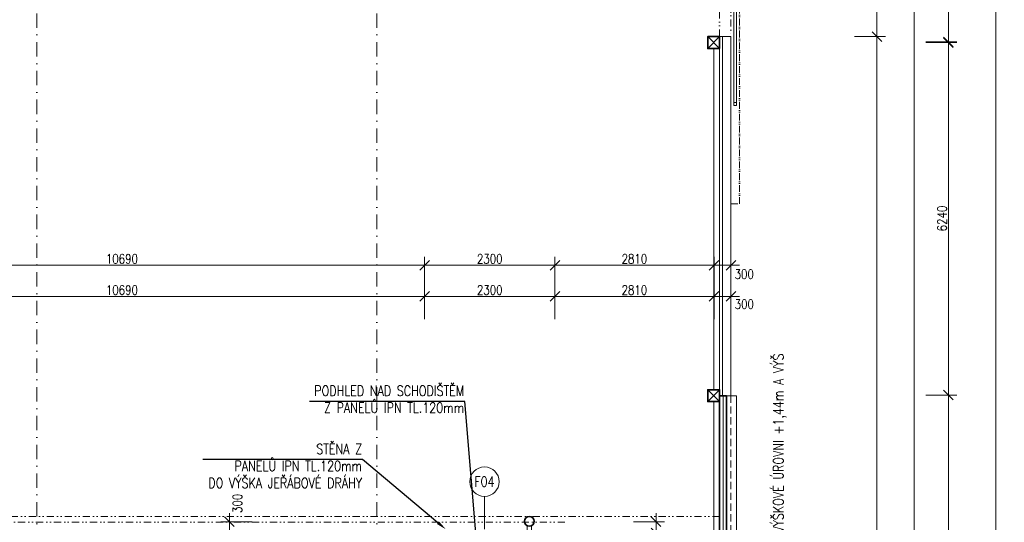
# Model space of a CAD drawing. Header units: millimetres. Extents: x -485339 to 286898, y -1189934 to 1602269.
# Tile 90 of 230: x -56185 to -38799, y -1016540 to -1007658. Entities that reach past the tile are written whole.
import ezdxf
from ezdxf import colors
from ezdxf.entities.mleader import LeaderData, LeaderLine
from ezdxf.enums import TextEntityAlignment as Align
from ezdxf.math import Vec2, Vec3

# ---------------------------------------------------------------- set-up
doc = ezdxf.new("R2010")
doc.units = ezdxf.units.MM
doc.header["$LTSCALE"] = 10
for name, pattern in [('ACAD_ISO12W100', [21, 12, -3, 0, -3, 0, -3]), ('DASHDOT', [25.4, 12.7, -6.35, 0, -6.35]), ('DĚLICÍ2', [15.875, 6.35, -3.175, 0, -3.175, 0, -3.175]), ('ČÁRKOVANÁ2', [9.525, 6.35, -3.175])]:
    doc.linetypes.add(name, pattern=pattern)
doc.layers.get('Defpoints').update_dxf_attribs({"lineweight": 0})
for name, color, linetype, lineweight in [('N_popis', 10, 'Continuous', 18), ('N_čáry_obv.plášt', 212, 'Continuous', 18), ('N_čáry_obv.plášt_obrys', 212, 'Continuous', 35), ('N_čáry_plné', 10, 'Continuous', 18), ('St__otvory_dveře', 40, 'Continuous', 18), ('St_kóty', 132, 'Continuous', 18), ('St_lehký obvodový plášť', 152, 'Continuous', 18), ('St_sloupy_konstrukce haly', 5, 'Continuous', 35), ('St_sloupy_opláštění_půdorys', 25, 'Continuous', 35), ('St_čáry_nad', 250, 'DĚLICÍ2', 18), ('St_čáry_osy', 250, 'DASHDOT', 18), ('St_čáry_plné', 250, 'Continuous', 18), ('St_čáry_pod', 250, 'ČÁRKOVANÁ2', 18)]:
    doc.layers.add(name, color=color, linetype=linetype, lineweight=lineweight)
doc.styles.get("Standard").update_dxf_attribs({"font": 'simplex.shx', "width": 0.8})
doc.linetypes.add('ZIGZAG', pattern='A,0.00254,-5.08,[131,ltypeshp.shx,S=5.08,R=0,X=-5.08,Y=0],-10.16,[131,ltypeshp.shx,S=5.08,R=180,X=5.08,Y=0],-5.08', length=20.32254)
doc.dimstyles.new('stavebníM100', dxfattribs={"dimtxt": 165, "dimasz": 170, "dimexe": 150, "dimexo": 100, "dimgap": 30, "dimtad": 1, "dimdec": 0, "dimtxsty": 'Standard', "dimblk": 'OBLIQUE', "dimcen": -2.5, "dimdle": 150, "dimclrd": 256, "dimclre": 256, "dimclrt": 256, "dimadec": 4, "dimazin": 0, "dimtfac": 1, "dimtdec": 0, "dimtmove": 2, "dimatfit": 3, "dimldrblk": 'OBLIQUE', "dimfxl": 400, "dimfxlon": 1, "dimlwd": -1, "dimlwe": -1, "dimarcsym": 0})

# ---------------------------------------------------------------- blocks, each defined once
blk = doc.blocks.new('G$CD8A98CDB')
at = {"layer": 'St_sloupy_konstrukce haly', "color": 250, "lineweight": 18, "ltscale": 2}
for points in [[(-825, 0), (825, 0)], [(-825, -80), (825, -80)]]:
    blk.add_lwpolyline(points, dxfattribs=at)
at = {"layer": 'St_sloupy_konstrukce haly', "ltscale": 2}
for centre in [(-900, -40), (900, -40)]:
    blk.add_circle(centre, 85, dxfattribs=at)
blk = doc.blocks.new('G$C0F2906C7')
at = {"layer": 'St_sloupy_opláštění_půdorys', "ltscale": 2}
blk.add_lwpolyline([(-105, -105), (105, -105), (105, 105), (-105, 105)], close=True, dxfattribs=at)
for points in [[(-105, 105), (105, -105)], [(105, 105), (-105, -105)]]:
    blk.add_lwpolyline(points, dxfattribs=at)
blk = doc.blocks.new('G$C0EBC1439')
at = {"layer": 'St__otvory_dveře', "color": 0, "linetype": 'ACAD_ISO12W100'}
for points in [[(0, 5490), (150, 5490), (150, 0)], [(0, -5490), (150, -5490), (150, 0)]]:
    blk.add_lwpolyline(points, dxfattribs=at)
at = {"layer": 'St__otvory_dveře', "color": 0}
for points in [[(50, 1000), (100, 1000), (100, 3750), (50, 3750)], [(50, 3700), (100, 3700), (100, 3750), (50, 3750)], [(50, 1000), (100, 1000), (100, 1050), (50, 1050)], [(50, -1000), (100, -1000), (100, -3750), (50, -3750)], [(50, -1000), (100, -1000), (100, -1050), (50, -1050)], [(50, -3700), (100, -3700), (100, -3750), (50, -3750)]]:
    blk.add_lwpolyline(points, close=True, dxfattribs=at)
blk = doc.blocks.new('_OBLIQUE')
at = {"color": 0, "linetype": 'ByBlock'}
blk.add_line((-0.5, -0.5), (0.5, 0.5), dxfattribs=at)
blk = doc.blocks.new('*D5767')
at = {"layer": 'Defpoints', "color": 0}
for p in [(-43625, -1007958), (-41047, -1007958), (-43705, -1026888)]:
    blk.add_point(p, dxfattribs=at)
at = {"layer": 'St_kóty'}
for p, q in [((-41047, -1027038), (-41047, -1007808)), ((-41447, -1007958), (-40897, -1007958)), ((-41447, -1026888), (-40897, -1026888))]:
    blk.add_line(p, q, dxfattribs=at)
at = {"layer": 'St_kóty', "linetype": 'ByBlock', "xscale": 170, "yscale": 170, "zscale": 170}
for p, rotation in [((-41047, -1007958), 90), ((-41047, -1026888), 270)]:
    blk.add_blockref('_OBLIQUE', p, dxfattribs=dict(at, rotation=rotation))
at = {"layer": 'St_kóty', "insert": (-41159, -1017423), "char_height": 165, "attachment_point": 5, "rotation": 90}
blk.add_mtext('18930', dxfattribs=at)
blk = doc.blocks.new('*D5768')
at = {"layer": 'Defpoints', "color": 0}
for p in [(-43625, -1002888), (-41047, -1002888), (-43625, -1007958)]:
    blk.add_point(p, dxfattribs=at)
at = {"layer": 'St_kóty'}
for p, q in [((-41047, -1002738), (-41047, -1005160)), ((-41447, -1002888), (-40897, -1002888)), ((-41047, -1008108), (-41047, -1005685)), ((-41447, -1007958), (-40897, -1007958))]:
    blk.add_line(p, q, dxfattribs=at)
at = {"layer": 'St_kóty', "linetype": 'ByBlock', "xscale": 170, "yscale": 170, "zscale": 170}
for p, rotation in [((-41047, -1002888), 90), ((-41047, -1007958), 270)]:
    blk.add_blockref('_OBLIQUE', p, dxfattribs=dict(at, rotation=rotation))
at = {"layer": 'St_kóty', "insert": (-41047, -1005423), "char_height": 165, "attachment_point": 5, "rotation": 90}
blk.add_mtext('5070\\P5400', dxfattribs=at)
blk = doc.blocks.new('*D5771')
at = {"layer": 'Defpoints', "color": 0}
for p in [(-43625, -992923), (-40393, -992923), (-59739, -1042046)]:
    blk.add_point(p, dxfattribs=at)
at = {"layer": 'St_kóty'}
for p, q in [((-40393, -1042196), (-40393, -992773)), ((-40793, -992923), (-40243, -992923)), ((-40793, -1042046), (-40243, -1042046))]:
    blk.add_line(p, q, dxfattribs=at)
at = {"layer": 'St_kóty', "linetype": 'ByBlock', "xscale": 170, "yscale": 170, "zscale": 170}
for p, rotation in [((-40393, -992923), 90), ((-40393, -1042046), 270)]:
    blk.add_blockref('_OBLIQUE', p, dxfattribs=dict(at, rotation=rotation))
at = {"layer": 'St_kóty', "insert": (-40506, -1017484), "char_height": 165, "attachment_point": 5, "rotation": 90}
blk.add_mtext('49123', dxfattribs=at)
blk = doc.blocks.new('*D5778')
at = {"layer": 'Defpoints', "color": 0}
for p in [(-43930, -1014291), (-39785, -1014291), (-43930, -1020531)]:
    blk.add_point(p, dxfattribs=at)
at = {"layer": 'St_kóty'}
for p, q in [((-40185, -1014291), (-39635, -1014291)), ((-39785, -1020681), (-39785, -1014141)), ((-40185, -1020531), (-39635, -1020531))]:
    blk.add_line(p, q, dxfattribs=at)
at = {"layer": 'St_kóty', "linetype": 'ByBlock', "xscale": 170, "yscale": 170, "zscale": 170}
for p, rotation in [((-39785, -1014291), 90), ((-39785, -1020531), 270)]:
    blk.add_blockref('_OBLIQUE', p, dxfattribs=dict(at, rotation=rotation))
at = {"layer": 'St_kóty', "insert": (-39898, -1017411), "char_height": 165, "attachment_point": 5, "rotation": 90}
blk.add_mtext('6240', dxfattribs=at)
blk = doc.blocks.new('*D5779')
at = {"layer": 'Defpoints', "color": 0}
for p in [(-43930, -1008051), (-39785, -1008051), (-43930, -1014291)]:
    blk.add_point(p, dxfattribs=at)
at = {"layer": 'St_kóty'}
for p, q in [((-39785, -1014441), (-39785, -1007901)), ((-40185, -1008051), (-39635, -1008051)), ((-40185, -1014291), (-39635, -1014291))]:
    blk.add_line(p, q, dxfattribs=at)
at = {"layer": 'St_kóty', "linetype": 'ByBlock', "xscale": 170, "yscale": 170, "zscale": 170}
for p, rotation in [((-39785, -1008051), 90), ((-39785, -1014291), 270)]:
    blk.add_blockref('_OBLIQUE', p, dxfattribs=dict(at, rotation=rotation))
at = {"layer": 'St_kóty', "insert": (-39898, -1011171), "char_height": 165, "attachment_point": 5, "rotation": 90}
blk.add_mtext('6240', dxfattribs=at)
blk = doc.blocks.new('*D5780')
at = {"layer": 'Defpoints', "color": 0}
for p in [(-43930, -1002783), (-39785, -1002783), (-43930, -1008063)]:
    blk.add_point(p, dxfattribs=at)
at = {"layer": 'St_kóty'}
for p, q in [((-39785, -1008213), (-39785, -1002633)), ((-40185, -1002783), (-39635, -1002783)), ((-40185, -1008063), (-39635, -1008063))]:
    blk.add_line(p, q, dxfattribs=at)
at = {"layer": 'St_kóty', "linetype": 'ByBlock', "xscale": 170, "yscale": 170, "zscale": 170}
for p, rotation in [((-39785, -1002783), 90), ((-39785, -1008063), 270)]:
    blk.add_blockref('_OBLIQUE', p, dxfattribs=dict(at, rotation=rotation))
at = {"layer": 'St_kóty', "insert": (-39898, -1005423), "char_height": 165, "attachment_point": 5, "rotation": 90}
blk.add_mtext('5280', dxfattribs=at)
blk = doc.blocks.new('*D5783')
at = {"layer": 'Defpoints', "color": 0}
for p in [(-43625, -992923), (-59725, -1060478), (-38949, -1060478)]:
    blk.add_point(p, dxfattribs=at)
at = {"layer": 'St_kóty'}
for p, q in [((-38949, -992773), (-38949, -1060628)), ((-39349, -992923), (-38799, -992923)), ((-39349, -1060478), (-38799, -1060478))]:
    blk.add_line(p, q, dxfattribs=at)
at = {"layer": 'St_kóty', "linetype": 'ByBlock', "xscale": 170, "yscale": 170, "zscale": 170}
for p, rotation in [((-38949, -992923), 90), ((-38949, -1060478), 270)]:
    blk.add_blockref('_OBLIQUE', p, dxfattribs=dict(at, rotation=rotation))
at = {"layer": 'St_kóty', "insert": (-39061, -1026700), "char_height": 165, "attachment_point": 5, "rotation": 90}
blk.add_mtext('67555', dxfattribs=at)
blk = doc.blocks.new('*D5911')
at = {"layer": 'Defpoints', "color": 0}
for p in [(-49035, -1011998), (-59725, -1014219), (-49035, -1015519)]:
    blk.add_point(p, dxfattribs=at)
at = {"layer": 'St_kóty'}
for p, q in [((-59725, -1012398), (-59725, -1011848)), ((-49035, -1012398), (-49035, -1011848)), ((-59875, -1011998), (-48885, -1011998))]:
    blk.add_line(p, q, dxfattribs=at)
at = {"layer": 'St_kóty', "linetype": 'ByBlock', "xscale": 170, "yscale": 170, "zscale": 170, "rotation": 180}
blk.add_blockref('_OBLIQUE', (-59725, -1011998), dxfattribs=at)
at = {"layer": 'St_kóty', "linetype": 'ByBlock', "xscale": 170, "yscale": 170, "zscale": 170}
blk.add_blockref('_OBLIQUE', (-49035, -1011998), dxfattribs=at)
at = {"layer": 'St_kóty', "insert": (-54380, -1011885), "char_height": 165, "attachment_point": 5}
blk.add_mtext('10690', dxfattribs=at)
blk = doc.blocks.new('*D5912')
at = {"layer": 'Defpoints', "color": 0}
for p in [(-46735, -1011998), (-49035, -1015519), (-46735, -1015519)]:
    blk.add_point(p, dxfattribs=at)
at = {"layer": 'St_kóty'}
for p, q in [((-49035, -1012398), (-49035, -1011848)), ((-46735, -1012398), (-46735, -1011848)), ((-49185, -1011998), (-46585, -1011998))]:
    blk.add_line(p, q, dxfattribs=at)
at = {"layer": 'St_kóty', "linetype": 'ByBlock', "xscale": 170, "yscale": 170, "zscale": 170, "rotation": 180}
blk.add_blockref('_OBLIQUE', (-49035, -1011998), dxfattribs=at)
at = {"layer": 'St_kóty', "linetype": 'ByBlock', "xscale": 170, "yscale": 170, "zscale": 170}
blk.add_blockref('_OBLIQUE', (-46735, -1011998), dxfattribs=at)
at = {"layer": 'St_kóty', "insert": (-47885, -1011885), "char_height": 165, "attachment_point": 5}
blk.add_mtext('2300', dxfattribs=at)
blk = doc.blocks.new('*D5913')
at = {"layer": 'Defpoints', "color": 0}
for p in [(-43925, -1011998), (-46735, -1015519), (-43925, -1015519)]:
    blk.add_point(p, dxfattribs=at)
at = {"layer": 'St_kóty'}
for p, q in [((-46735, -1012398), (-46735, -1011848)), ((-43925, -1012398), (-43925, -1011848)), ((-46885, -1011998), (-43775, -1011998))]:
    blk.add_line(p, q, dxfattribs=at)
at = {"layer": 'St_kóty', "linetype": 'ByBlock', "xscale": 170, "yscale": 170, "zscale": 170, "rotation": 180}
blk.add_blockref('_OBLIQUE', (-46735, -1011998), dxfattribs=at)
at = {"layer": 'St_kóty', "linetype": 'ByBlock', "xscale": 170, "yscale": 170, "zscale": 170}
blk.add_blockref('_OBLIQUE', (-43925, -1011998), dxfattribs=at)
at = {"layer": 'St_kóty', "insert": (-45330, -1011885), "char_height": 165, "attachment_point": 5}
blk.add_mtext('2810', dxfattribs=at)
blk = doc.blocks.new('*D5914')
at = {"layer": 'Defpoints', "color": 0}
for p in [(-43625, -1011998), (-43925, -1015519), (-43625, -1015519)]:
    blk.add_point(p, dxfattribs=at)
at = {"layer": 'St_kóty'}
for p, q in [((-43925, -1012398), (-43925, -1011848)), ((-43625, -1012398), (-43625, -1011848)), ((-44075, -1011998), (-43475, -1011998))]:
    blk.add_line(p, q, dxfattribs=at)
at = {"layer": 'St_kóty', "linetype": 'ByBlock', "xscale": 170, "yscale": 170, "zscale": 170, "rotation": 180}
blk.add_blockref('_OBLIQUE', (-43925, -1011998), dxfattribs=at)
at = {"layer": 'St_kóty', "linetype": 'ByBlock', "xscale": 170, "yscale": 170, "zscale": 170}
blk.add_blockref('_OBLIQUE', (-43625, -1011998), dxfattribs=at)
at = {"layer": 'St_kóty', "insert": (-43391, -1012154), "char_height": 165, "attachment_point": 5}
blk.add_mtext('300', dxfattribs=at)
blk = doc.blocks.new('*D5941')
at = {"layer": 'Defpoints', "color": 0}
for p in [(-49035, -1012548), (-59725, -1015230), (-49035, -1016531)]:
    blk.add_point(p, dxfattribs=at)
at = {"layer": 'St_kóty'}
for p, q in [((-59875, -1012548), (-48885, -1012548)), ((-59725, -1012948), (-59725, -1012398)), ((-49035, -1012948), (-49035, -1012398))]:
    blk.add_line(p, q, dxfattribs=at)
at = {"layer": 'St_kóty', "linetype": 'ByBlock', "xscale": 170, "yscale": 170, "zscale": 170, "rotation": 180}
blk.add_blockref('_OBLIQUE', (-59725, -1012548), dxfattribs=at)
at = {"layer": 'St_kóty', "linetype": 'ByBlock', "xscale": 170, "yscale": 170, "zscale": 170}
blk.add_blockref('_OBLIQUE', (-49035, -1012548), dxfattribs=at)
at = {"layer": 'St_kóty', "insert": (-54380, -1012435), "char_height": 165, "attachment_point": 5}
blk.add_mtext('10690', dxfattribs=at)
blk = doc.blocks.new('*D5942')
at = {"layer": 'Defpoints', "color": 0}
for p in [(-46735, -1012548), (-49035, -1016531), (-46735, -1016531)]:
    blk.add_point(p, dxfattribs=at)
at = {"layer": 'St_kóty'}
for p, q in [((-49185, -1012548), (-46585, -1012548)), ((-49035, -1012948), (-49035, -1012398)), ((-46735, -1012948), (-46735, -1012398))]:
    blk.add_line(p, q, dxfattribs=at)
at = {"layer": 'St_kóty', "linetype": 'ByBlock', "xscale": 170, "yscale": 170, "zscale": 170, "rotation": 180}
blk.add_blockref('_OBLIQUE', (-49035, -1012548), dxfattribs=at)
at = {"layer": 'St_kóty', "linetype": 'ByBlock', "xscale": 170, "yscale": 170, "zscale": 170}
blk.add_blockref('_OBLIQUE', (-46735, -1012548), dxfattribs=at)
at = {"layer": 'St_kóty', "insert": (-47885, -1012435), "char_height": 165, "attachment_point": 5}
blk.add_mtext('2300', dxfattribs=at)
blk = doc.blocks.new('*D5943')
at = {"layer": 'Defpoints', "color": 0}
for p in [(-43925, -1012548), (-46735, -1016531), (-43925, -1016531)]:
    blk.add_point(p, dxfattribs=at)
at = {"layer": 'St_kóty'}
for p, q in [((-46885, -1012548), (-43775, -1012548)), ((-46735, -1012948), (-46735, -1012398)), ((-43925, -1012948), (-43925, -1012398))]:
    blk.add_line(p, q, dxfattribs=at)
at = {"layer": 'St_kóty', "linetype": 'ByBlock', "xscale": 170, "yscale": 170, "zscale": 170, "rotation": 180}
blk.add_blockref('_OBLIQUE', (-46735, -1012548), dxfattribs=at)
at = {"layer": 'St_kóty', "linetype": 'ByBlock', "xscale": 170, "yscale": 170, "zscale": 170}
blk.add_blockref('_OBLIQUE', (-43925, -1012548), dxfattribs=at)
at = {"layer": 'St_kóty', "insert": (-45330, -1012435), "char_height": 165, "attachment_point": 5}
blk.add_mtext('2810', dxfattribs=at)
blk = doc.blocks.new('*D5944')
at = {"layer": 'Defpoints', "color": 0}
for p in [(-43625, -1012548), (-43925, -1016531), (-43625, -1016531)]:
    blk.add_point(p, dxfattribs=at)
at = {"layer": 'St_kóty'}
for p, q in [((-44075, -1012548), (-43475, -1012548)), ((-43925, -1012948), (-43925, -1012398)), ((-43625, -1012948), (-43625, -1012398))]:
    blk.add_line(p, q, dxfattribs=at)
at = {"layer": 'St_kóty', "linetype": 'ByBlock', "xscale": 170, "yscale": 170, "zscale": 170, "rotation": 180}
blk.add_blockref('_OBLIQUE', (-43925, -1012548), dxfattribs=at)
at = {"layer": 'St_kóty', "linetype": 'ByBlock', "xscale": 170, "yscale": 170, "zscale": 170}
blk.add_blockref('_OBLIQUE', (-43625, -1012548), dxfattribs=at)
at = {"layer": 'St_kóty', "insert": (-43390, -1012686), "char_height": 165, "attachment_point": 5}
blk.add_mtext('300', dxfattribs=at)
blk = doc.blocks.new('*D5947')
at = {"layer": 'Defpoints', "color": 0}
for p in [(-52481, -1016531), (-50885, -1016531), (-50885, -1016831)]:
    blk.add_point(p, dxfattribs=at)
at = {"layer": 'St_kóty'}
for p, q in [((-52481, -1016981), (-52481, -1016381)), ((-52081, -1016531), (-52631, -1016531)), ((-52081, -1016831), (-52631, -1016831))]:
    blk.add_line(p, q, dxfattribs=at)
at = {"layer": 'St_kóty', "linetype": 'ByBlock', "xscale": 170, "yscale": 170, "zscale": 170}
for p, rotation in [((-52481, -1016531), 90), ((-52481, -1016831), 270)]:
    blk.add_blockref('_OBLIQUE', p, dxfattribs=dict(at, rotation=rotation))
at = {"layer": 'St_kóty', "insert": (-52340, -1016205), "char_height": 165, "attachment_point": 5, "rotation": 90}
blk.add_mtext('300', dxfattribs=at)
blk = doc.blocks.new('*D5952')
at = {"layer": 'Defpoints', "color": 0}
for p in [(-46535, -1016531), (-44949, -1016531), (-46535, -1016731)]:
    blk.add_point(p, dxfattribs=at)
at = {"layer": 'St_kóty'}
for p, q in [((-44949, -1016881), (-44949, -1016381)), ((-45349, -1016531), (-44799, -1016531)), ((-45349, -1016731), (-44799, -1016731))]:
    blk.add_line(p, q, dxfattribs=at)
at = {"layer": 'St_kóty', "linetype": 'ByBlock', "xscale": 170, "yscale": 170, "zscale": 170}
for p, rotation in [((-44949, -1016531), 90), ((-44949, -1016731), 270)]:
    blk.add_blockref('_OBLIQUE', p, dxfattribs=dict(at, rotation=rotation))
at = {"layer": 'St_kóty', "insert": (-44804, -1017016), "char_height": 165, "attachment_point": 5, "rotation": 90}
blk.add_mtext('200', dxfattribs=at)

msp = doc.modelspace()

# ---------------------------------------------------------------- linework, layer by layer
at = {"layer": 'N_popis'}
msp.add_lwpolyline([(-47978.2, -1016082.2), (-47978.2, -1016663)], dxfattribs=at)
msp.add_circle((-47978.2, -1015822.3), 259.9, dxfattribs=at)
at = {"layer": 'N_čáry_obv.plášt', "linetype": 'ZIGZAG'}
msp.add_lwpolyline([(-43765.2, -1014302.6), (-43765.2, -1020672.6)], dxfattribs=at)
at = {"layer": 'N_čáry_obv.plášt_obrys'}
for points in [[(-43825.2, -1014302.6), (-43825.2, -1020672.6)], [(-43825.2, -1014302.6), (-43705.2, -1014302.6)], [(-43705.2, -1014302.6), (-43705.2, -1020672.6)]]:
    msp.add_lwpolyline(points, dxfattribs=at)
at = {"layer": 'N_čáry_plné', "ltscale": 2}
msp.add_lwpolyline([(-43525.2, -1014302.6), (-43525.2, -1026907.6), (-43825.2, -1026907.6)], dxfattribs=at)
at = {"layer": 'N_čáry_plné'}
msp.add_lwpolyline([(-43525.2, -1014302.6), (-43705.2, -1014302.6)], dxfattribs=at)
at = {"layer": 'St_lehký obvodový plášť', "ltscale": 2}
for points in [[(-43825.2, -1014302.6), (-43825.2, -1007957.6)], [(-43775.2, -1014302.6), (-43775.2, -1007957.6)]]:
    msp.add_lwpolyline(points, dxfattribs=at)
at = {"layer": 'St_čáry_nad', "ltscale": 2}
for points in [[(-43825.2, -1007957.6), (-43825.2, -1002887.6)], [(-43625.1, -1002887.6), (-43625.2, -1007957.6)], [(-43825.2, -1016437.6), (-139879.9, -1016437.6)], [(-46557.7, -1016537.6), (-139879.9, -1016537.6)]]:
    msp.add_lwpolyline(points, dxfattribs=at)
at = {"layer": 'St_čáry_osy', "ltscale": 2}
for points in [[(-55879.9, -1041843.2), (-55879.9, -992785.6)], [(-49879.9, -1041843.2), (-49879.9, -992785.6)]]:
    msp.add_lwpolyline(points, dxfattribs=at)
at = {"layer": 'St_čáry_plné', "ltscale": 2}
for points in [[(-43825.2, -1007957.6), (-43625.2, -1007957.6)], [(-43625.2, -1007957.6), (-43625.2, -1014302.6)], [(-43925.2, -1008167.6), (-43925.2, -1014197.6)], [(-43925.2, -1014407.6), (-43925.2, -1020437.6)]]:
    msp.add_lwpolyline(points, dxfattribs=at)
at = {"layer": 'St_čáry_pod', "ltscale": 2}
msp.add_lwpolyline([(-43625.2, -1014302.6), (-43625.2, -1026887.6), (-43825.2, -1026887.6)], dxfattribs=at)

# ---------------------------------------------------------------- block references
at = {"layer": 'St__otvory_dveře'}
msp.add_blockref('G$C0EBC1439', (-43625.2, -1005422.6), dxfattribs=at)
at = {"layer": 'St_sloupy_konstrukce haly', "ltscale": 2, "rotation": 90}
msp.add_blockref('G$CD8A98CDB', (-47224.9, -1017422.6), dxfattribs=at)
at = {"layer": 'St_sloupy_opláštění_půdorys', "ltscale": 2, "rotation": 90}
for p in [(-43930.2, -1008062.6), (-43930.2, -1014302.6)]:
    msp.add_blockref('G$C0F2906C7', p, dxfattribs=at)

# ---------------------------------------------------------------- texts
at = {"layer": 'N_popis', "width": 0.8}
msp.add_text('SKLADBA VE VÝŠKOVÉ ÚROVNI +1,44m A VÝŠ', height=180, rotation=90, dxfattribs=at).set_placement((-42698.6, -1017989.5))
msp.add_text('F04', height=180, dxfattribs=at).set_placement((-47978.2, -1015822.3), align=Align.MIDDLE_CENTER)

# ---------------------------------------------------------------- dimensions: what is measured, and where the dimension line sits
at = {"layer": 'St_kóty'}
for base, p1, p2, picture, middle in [((-40393.4, -992922.8), (-59739.4, -1042045.8), (-43625.2, -992922.8), '*D5771', (-40505.9, -1017484.3)), ((-38948.9, -1060477.6), (-43625.2, -992922.8), (-59724.9, -1060477.6), '*D5783', (-39061.4, -1026700.2)), ((-39785.1, -1002782.6), (-43930.2, -1008062.6), (-43930.2, -1002782.6), '*D5780', (-39897.6, -1005422.6)), ((-41046.9, -1007957.6), (-43705.2, -1026887.6), (-43625.2, -1007957.6), '*D5767', (-41159.4, -1017422.6)), ((-39785.1, -1008050.9), (-43930.2, -1014290.9), (-43930.2, -1008050.9), '*D5779', (-39897.6, -1011170.9)), ((-39785.1, -1014290.9), (-43930.2, -1020530.9), (-43930.2, -1014290.9), '*D5778', (-39897.6, -1017410.9))]:
    dim = msp.add_linear_dim(base=base, p1=p1, p2=p2, angle=90, dimstyle='stavebníM100', dxfattribs=at)
    dim.commit()
    dim.dimension.update_dxf_attribs({"geometry": picture, "text_midpoint": middle})
dim = msp.add_linear_dim(base=(-41046.9, -1002887.6), p1=(-43625.2, -1007957.6), p2=(-43625.2, -1002887.6), angle=90, text='<>\\P5400', dimstyle='stavebníM100', override={"dimtxsty": 'Standard'}, dxfattribs=at)
dim.commit()
dim.dimension.update_dxf_attribs({"geometry": '*D5768', "text_midpoint": (-41046.9, -1005422.6), "dimtype": 160})
for base, p1, p2, picture, middle in [((-49034.9, -1011998), (-59724.9, -1014218.7), (-49034.9, -1015518.7), '*D5911', (-54379.9, -1011885.5)), ((-46734.9, -1011998), (-49034.9, -1015518.7), (-46734.9, -1015518.7), '*D5912', (-47884.9, -1011885.5)), ((-43925.2, -1011998), (-46734.9, -1015518.7), (-43925.2, -1015518.7), '*D5913', (-45330, -1011885.5)), ((-49034.9, -1012548), (-59724.9, -1015230.4), (-49034.9, -1016531.2), '*D5941', (-54379.9, -1012435.5)), ((-46734.9, -1012548), (-49034.9, -1016531.2), (-46734.9, -1016531.2), '*D5942', (-47884.9, -1012435.5)), ((-43925.2, -1012548), (-46734.9, -1016531.2), (-43925.2, -1016531.2), '*D5943', (-45330, -1012435.5))]:
    dim = msp.add_linear_dim(base=base, p1=p1, p2=p2, dimstyle='stavebníM100', dxfattribs=at)
    dim.commit()
    dim.dimension.update_dxf_attribs({"geometry": picture, "text_midpoint": middle})
for base, p1, p2, picture, middle in [((-43625.2, -1011998), (-43925.2, -1015518.7), (-43625.2, -1015518.7), '*D5914', (-43390.6, -1012154)), ((-43625.2, -1012548), (-43925.2, -1016531.2), (-43625.2, -1016531.2), '*D5944', (-43390.5, -1012685.7))]:
    dim = msp.add_linear_dim(base=base, p1=p1, p2=p2, dimstyle='stavebníM100', dxfattribs=at)
    dim.commit()
    dim.dimension.update_dxf_attribs({"geometry": picture, "text_midpoint": middle, "dimtype": 160})
for base, p1, p2, picture, middle in [((-52481.4, -1016531.2), (-50884.9, -1016831.2), (-50884.9, -1016531.2), '*D5947', (-52340.1, -1016204.9)), ((-44949.4, -1016531.2), (-46534.9, -1016731.2), (-46534.9, -1016531.2), '*D5952', (-44804.4, -1017016.2))]:
    dim = msp.add_linear_dim(base=base, p1=p1, p2=p2, angle=90, dimstyle='stavebníM100', dxfattribs=at)
    dim.commit()
    dim.dimension.update_dxf_attribs({"geometry": picture, "text_midpoint": middle, "dimtype": 160})

# ---------------------------------------------------------------- leaders
at = {"layer": 'N_popis'}
ml = msp.add_multileader_mtext('Standard', dxfattribs=at)
ml.set_content('PODHLED NAD SCHODIŠTĚM\\PZ PANELŮ IPN TL.120mm ')
ml.set_leader_properties()
ml.build(insert=Vec2(0, 0))
ml.multileader.update_dxf_attribs({"text_left_attachment_type": 6, "text_right_attachment_type": 6, "arrow_head_size": 180})
ctx = ml.context
ctx.base_point, ctx.char_height, ctx.arrow_head_size, ctx.plane_origin = Vec3(-51307, -1014402.6), 180, 180, Vec3(-47547.6, -1013438.2)
ctx.left_attachment, ctx.right_attachment, ctx.text_align_type = 6, 6, 2
notes = []
notes.append((ctx, [(0, (1, 1, 0), (-48325.9, -1014402.6), (-1, 0), 8, [(0, [(-48087.4, -1017261.9)], 0, [])])]))
ctx.mtext.insert, ctx.mtext.alignment, ctx.mtext.flow_direction = Vec3(-48335.9, -1014124.9), 3, 5
ml = msp.add_multileader_mtext('Standard', dxfattribs=at)
ml.set_content('STĚNA Z\\PPANELŮ IPN TL.120mm\\PDO VÝŠKA JEŘÁBOVÉ DRÁHY ')
ml.set_leader_properties()
ml.build(insert=Vec2(0, 0))
ml.multileader.update_dxf_attribs({"text_left_attachment_type": 6, "text_right_attachment_type": 6, "arrow_head_size": 180})
ctx = ml.context
ctx.base_point, ctx.char_height, ctx.arrow_head_size, ctx.plane_origin = Vec3(-53329.9, -1015432.8), 180, 180, Vec3(-49351.1, -1014468.5)
ctx.left_attachment, ctx.right_attachment, ctx.text_align_type = 6, 6, 2
notes.append((ctx, [(0, (1, 1, 0), (-50129.4, -1015432.8), (-1, 0), 8, [(0, [(-48661, -1016662.9)], 0, [])])]))
ctx.mtext.insert, ctx.mtext.alignment, ctx.mtext.flow_direction = Vec3(-50139.4, -1015155.1), 3, 5
for ctx, leaders in notes:
    for number, flags, end, landing, length, lines in leaders:
        leader = LeaderData()
        leader.index, (leader.has_last_leader_line, leader.has_dogleg_vector, leader.attachment_direction) = number, flags
        leader.last_leader_point, leader.dogleg_vector, leader.dogleg_length = Vec3(end), Vec3(landing), length
        for number, points, colour, breaks in lines:
            line = LeaderLine()
            line.index, line.vertices, line.color, line.breaks = number, Vec3.list(points), colors.encode_raw_color(colour), breaks
            leader.lines.append(line)
        ctx.leaders.append(leader)

doc.saveas('drawing.dxf')
